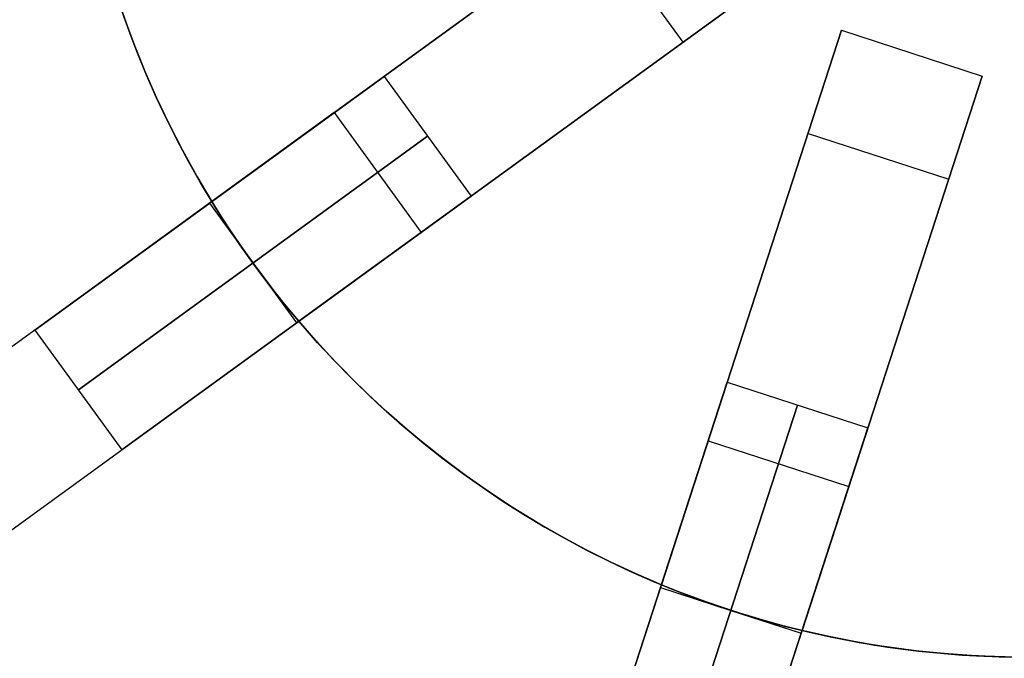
# Model space of a CAD drawing. Header units: centimetres. Extents: x 133.6 to 158.6, y -12.1 to 12.1.
# Tile 3 of 10: x 137.9 to 145.9, y -7.8 to -2.6. Entities that reach past the tile are written whole.
import ezdxf

# ---------------------------------------------------------------- set-up
doc = ezdxf.new("R2010")
doc.units = ezdxf.units.CM
doc.layers.add('Capa 04', color=7, linetype='Continuous')

msp = doc.modelspace()

# ---------------------------------------------------------------- linework, layer by layer
at = {"layer": 'Capa 04'}
for points in [[(138.3476, -0.6), (138.3673, -0.8147), (138.3932, -1.0309), (138.4256, -1.2484), (138.4644, -1.4668), (138.51, -1.6859), (138.5623, -1.9055), (138.6215, -2.1253), (138.6876, -2.3448), (138.7607, -2.5639), (138.841, -2.7821), (138.9283, -2.9993), (139.0227, -3.215), (139.1241, -3.4288), (139.2327, -3.6406), (139.3482, -3.8498), (139.4706, -4.0563)], [(138.3476, -0.6), (138.3673, -0.8147), (138.3932, -1.0309), (138.4256, -1.2484), (138.4644, -1.4668), (138.51, -1.6859), (138.5623, -1.9055), (138.6215, -2.1253), (138.6876, -2.3448), (138.7607, -2.5639), (138.841, -2.7821), (138.9283, -2.9993), (139.0227, -3.215), (139.1241, -3.4288), (139.2327, -3.6406), (139.3482, -3.8498), (139.4706, -4.0563)], [(139.4706, -4.0563), (139.3482, -3.8498), (139.2327, -3.6406), (139.1241, -3.4288), (139.0227, -3.215), (138.9283, -2.9993), (138.841, -2.7821), (138.7607, -2.5639), (138.6876, -2.3448), (138.6215, -2.1253), (138.5623, -1.9055), (138.51, -1.6859), (138.4644, -1.4668), (138.4256, -1.2484), (138.3932, -1.0309), (138.3673, -0.8147), (138.3476, -0.6)], [(139.4706, -4.0563), (139.3482, -3.8498), (139.2327, -3.6406), (139.1241, -3.4288), (139.0227, -3.215), (138.9283, -2.9993), (138.841, -2.7821), (138.7607, -2.5639), (138.6876, -2.3448), (138.6215, -2.1253), (138.5623, -1.9055), (138.51, -1.6859), (138.4644, -1.4668), (138.4256, -1.2484), (138.3932, -1.0309), (138.3673, -0.8147), (138.3476, -0.6)], [(143.2946, -1.2779), (139.4706, -4.0563)], [(139.4706, -4.0563), (143.2946, -1.2779)], [(142.5838, -1.7944), (143.2891, -2.7652)], [(142.5838, -1.7944), (143.2891, -2.7652)], [(144, -2.2488), (140.176, -5.0271)], [(140.176, -5.0271), (144, -2.2488)], [(145.9023, -7.7481), (145.7289, -7.7423), (145.554, -7.7325), (145.378, -7.7187), (145.2008, -7.7006), (145.0227, -7.6783), (144.8438, -7.6517), (144.6641, -7.6206), (144.484, -7.5851), (144.3034, -7.545), (144.1227, -7.5002), (143.9419, -7.4508), (143.7612, -7.3967), (143.5808, -7.3379), (143.4009, -7.2743), (143.2216, -7.2059), (143.0432, -7.1326), (142.8658, -7.0546), (142.6896, -6.9718), (142.5148, -6.8842), (142.3416, -6.7919), (142.1702, -6.6948), (142.0008, -6.5931), (141.8335, -6.4867), (141.6685, -6.3758), (141.5061, -6.2605), (141.3464, -6.1408), (141.1896, -6.0167), (141.0358, -5.8885), (140.8852, -5.7563), (140.738, -5.6201), (140.5943, -5.4801), (140.4543, -5.3364), (140.3181, -5.1892), (140.1858, -5.0386), (140.0576, -4.8848), (139.9336, -4.728), (139.8139, -4.5682), (139.6985, -4.4058), (139.5876, -4.2409), (139.4813, -4.0736), (139.3796, -3.9041), (139.2825, -3.7327), (139.1902, -3.5595), (139.1026, -3.3847), (139.0197, -3.2086), (138.9417, -3.0312), (138.8685, -2.8527), (138.8001, -2.6735), (138.7365, -2.4936)], [(138.7365, -2.4936), (138.8001, -2.6735), (138.8685, -2.8527), (138.9417, -3.0312), (139.0197, -3.2086), (139.1026, -3.3847), (139.1902, -3.5595), (139.2825, -3.7327), (139.3796, -3.9041), (139.4813, -4.0736), (139.5876, -4.2409), (139.6985, -4.4058), (139.8139, -4.5682), (139.9336, -4.728), (140.0576, -4.8848), (140.1858, -5.0386), (140.3181, -5.1892), (140.4543, -5.3364), (140.5943, -5.4801), (140.738, -5.6201), (140.8852, -5.7563), (141.0358, -5.8885), (141.1896, -6.0167), (141.3464, -6.1408), (141.5061, -6.2605), (141.6685, -6.3758), (141.8335, -6.4867), (142.0008, -6.5931), (142.1702, -6.6948), (142.3416, -6.7919), (142.5148, -6.8842), (142.6896, -6.9718), (142.8658, -7.0546), (143.0432, -7.1326), (143.2216, -7.2059), (143.4009, -7.2743), (143.5808, -7.3379), (143.7612, -7.3967), (143.9419, -7.4508), (144.1227, -7.5002), (144.3034, -7.545), (144.484, -7.5851), (144.6641, -7.6206), (144.8438, -7.6517), (145.0227, -7.6783), (145.2008, -7.7006), (145.378, -7.7187), (145.554, -7.7325), (145.7289, -7.7423), (145.9023, -7.7481)], [(144.5767, -2.6678), (143.116, -7.1632)], [(143.116, -7.1632), (144.5767, -2.6678)], [(144.5767, -2.6678), (145.7179, -3.0386)], [(144.5767, -2.6678), (145.7179, -3.0386)], [(144.5767, -2.6678), (145.7179, -3.0386)], [(144.5767, -2.6678), (145.7179, -3.0386)], [(144.5767, -2.6678), (145.7179, -3.0386)], [(144.5767, -2.6678), (145.7179, -3.0386)], [(140.8676, -3.0413), (138.036, -5.0985)], [(138.036, -5.0985), (140.8676, -3.0413)], [(140.8676, -3.0413), (141.5729, -4.0121)], [(140.8676, -3.0413), (141.5729, -4.0121)], [(145.7179, -3.0386), (144.2573, -7.534)], [(144.2573, -7.534), (145.7179, -3.0386)], [(140.4631, -3.3352), (135.609, -6.8619)], [(140.4631, -3.3352), (139.4706, -4.0563)], [(139.4706, -4.0563), (140.4631, -3.3352)], [(140.4631, -3.3352), (141.1684, -4.306)], [(140.4631, -3.3352), (141.1684, -4.306)], [(140.4631, -3.3352), (141.1684, -4.306)], [(144.3052, -3.5034), (145.4464, -3.8743)], [(144.3052, -3.5034), (145.4464, -3.8743)], [(141.2203, -3.5267), (138.3887, -5.584)], [(138.3887, -5.584), (141.2203, -3.5267)], [(141.5729, -4.0121), (138.7414, -6.0694)], [(138.7414, -6.0694), (141.5729, -4.0121)], [(139.4518, -4.0699), (139.4706, -4.0563)], [(139.4518, -4.0699), (139.4706, -4.0563)], [(139.4706, -4.0563), (139.4518, -4.0699)], [(139.4706, -4.0563), (139.4518, -4.0699)], [(139.4518, -4.0699), (139.8045, -4.5553)], [(139.4518, -4.0699), (139.8045, -4.5553)], [(139.4518, -4.0699), (139.8045, -4.5553)], [(139.4518, -4.0699), (139.8045, -4.5553)], [(139.4518, -4.0699), (140.1572, -5.0407)], [(139.4518, -4.0699), (140.1572, -5.0407)], [(139.4518, -4.0699), (140.1572, -5.0407)], [(139.4518, -4.0699), (140.1572, -5.0407)], [(139.4706, -4.0563), (139.5502, -4.1831), (139.6324, -4.3086), (139.7172, -4.4327), (139.8045, -4.5553)], [(139.4706, -4.0563), (139.5502, -4.1831), (139.6324, -4.3086), (139.7172, -4.4327), (139.8045, -4.5553)], [(139.8045, -4.5553), (139.7172, -4.4327), (139.6324, -4.3086), (139.5502, -4.1831), (139.4706, -4.0563)], [(139.8045, -4.5553), (139.7172, -4.4327), (139.6324, -4.3086), (139.5502, -4.1831), (139.4706, -4.0563)], [(141.1684, -4.306), (136.3143, -7.8327)], [(141.1684, -4.306), (140.176, -5.0271)], [(140.176, -5.0271), (141.1684, -4.306)], [(139.8045, -4.5553), (140.1572, -5.0407)], [(139.8045, -4.5553), (140.1572, -5.0407)], [(139.8045, -4.5553), (140.1572, -5.0407)], [(139.8045, -4.5553), (140.1572, -5.0407)], [(139.8045, -4.5553), (139.8937, -4.6757), (139.9854, -4.7945), (140.0795, -4.9117), (140.176, -5.0271)], [(139.8045, -4.5553), (139.8937, -4.6757), (139.9854, -4.7945), (140.0795, -4.9117), (140.176, -5.0271)], [(140.176, -5.0271), (140.0795, -4.9117), (139.9854, -4.7945), (139.8937, -4.6757), (139.8045, -4.5553)], [(140.176, -5.0271), (140.0795, -4.9117), (139.9854, -4.7945), (139.8937, -4.6757), (139.8045, -4.5553)], [(140.1572, -5.0407), (140.176, -5.0271)], [(140.1572, -5.0407), (140.176, -5.0271)], [(140.176, -5.0271), (140.1572, -5.0407)], [(140.176, -5.0271), (140.1572, -5.0407)], [(140.176, -5.0271), (140.3288, -5.201), (140.4868, -5.3705), (140.6499, -5.5351), (140.8178, -5.6949), (140.9903, -5.8494), (141.1672, -5.9985), (141.3482, -6.1421), (141.533, -6.28), (141.7214, -6.412), (141.913, -6.538), (142.1077, -6.6579), (142.3051, -6.7716), (142.5049, -6.8791), (142.7069, -6.9801), (142.9107, -7.0749), (143.116, -7.1632)], [(140.176, -5.0271), (140.3288, -5.201), (140.4868, -5.3705), (140.6499, -5.5351), (140.8178, -5.6949), (140.9903, -5.8494), (141.1672, -5.9985), (141.3482, -6.1421), (141.533, -6.28), (141.7214, -6.412), (141.913, -6.538), (142.1077, -6.6579), (142.3051, -6.7716), (142.5049, -6.8791), (142.7069, -6.9801), (142.9107, -7.0749), (143.116, -7.1632)], [(143.116, -7.1632), (142.9107, -7.0749), (142.7069, -6.9801), (142.5049, -6.8791), (142.3051, -6.7716), (142.1077, -6.6579), (141.913, -6.538), (141.7214, -6.412), (141.533, -6.28), (141.3482, -6.1421), (141.1672, -5.9985), (140.9903, -5.8494), (140.8178, -5.6949), (140.6499, -5.5351), (140.4868, -5.3705), (140.3288, -5.201), (140.176, -5.0271)], [(143.116, -7.1632), (142.9107, -7.0749), (142.7069, -6.9801), (142.5049, -6.8791), (142.3051, -6.7716), (142.1077, -6.6579), (141.913, -6.538), (141.7214, -6.412), (141.533, -6.28), (141.3482, -6.1421), (141.1672, -5.9985), (140.9903, -5.8494), (140.8178, -5.6949), (140.6499, -5.5351), (140.4868, -5.3705), (140.3288, -5.201), (140.176, -5.0271)], [(138.036, -5.0985), (138.7414, -6.0694)], [(138.036, -5.0985), (138.7414, -6.0694)], [(143.6496, -5.5209), (142.5681, -8.8496)], [(142.5681, -8.8496), (143.6496, -5.5209)], [(143.6496, -5.5209), (144.7909, -5.8917)], [(143.6496, -5.5209), (144.7909, -5.8917)], [(144.2203, -5.7063), (143.1387, -9.035)], [(143.1387, -9.035), (144.2203, -5.7063)], [(144.7909, -5.8917), (143.7093, -9.2204)], [(143.7093, -9.2204), (144.7909, -5.8917)], [(143.4951, -5.9965), (141.641, -11.7028)], [(143.4951, -5.9965), (143.116, -7.1632)], [(143.116, -7.1632), (143.4951, -5.9965)], [(143.4951, -5.9965), (144.6364, -6.3673)], [(143.4951, -5.9965), (144.6364, -6.3673)], [(143.4951, -5.9965), (144.6364, -6.3673)], [(144.6364, -6.3673), (142.7823, -12.0736)], [(144.6364, -6.3673), (144.2573, -7.534)], [(144.2573, -7.534), (144.6364, -6.3673)], [(143.1088, -7.1853), (143.116, -7.1632)], [(143.1088, -7.1853), (143.116, -7.1632)], [(143.116, -7.1632), (143.1088, -7.1853)], [(143.116, -7.1632), (143.1088, -7.1853)], [(143.6795, -7.3707), (143.5381, -7.3232), (143.3969, -7.2728), (143.2562, -7.2195), (143.116, -7.1632)], [(143.6795, -7.3707), (143.5381, -7.3232), (143.3969, -7.2728), (143.2562, -7.2195), (143.116, -7.1632)], [(143.116, -7.1632), (143.2562, -7.2195), (143.3969, -7.2728), (143.5381, -7.3232), (143.6795, -7.3707)], [(143.116, -7.1632), (143.2562, -7.2195), (143.3969, -7.2728), (143.5381, -7.3232), (143.6795, -7.3707)], [(143.1088, -7.1853), (143.6795, -7.3707)], [(143.1088, -7.1853), (143.6795, -7.3707)], [(143.1088, -7.1853), (143.6795, -7.3707)], [(143.1088, -7.1853), (143.6795, -7.3707)], [(143.1088, -7.1853), (144.2501, -7.5561)], [(143.1088, -7.1853), (144.2501, -7.5561)], [(143.1088, -7.1853), (144.2501, -7.5561)], [(143.1088, -7.1853), (144.2501, -7.5561)], [(143.6795, -7.3707), (144.2501, -7.5561)], [(143.6795, -7.3707), (144.2501, -7.5561)], [(143.6795, -7.3707), (144.2501, -7.5561)], [(143.6795, -7.3707), (144.2501, -7.5561)], [(144.2573, -7.534), (144.1128, -7.4977), (143.9683, -7.4583), (143.8238, -7.416), (143.6795, -7.3707)], [(144.2573, -7.534), (144.1128, -7.4977), (143.9683, -7.4583), (143.8238, -7.416), (143.6795, -7.3707)], [(143.6795, -7.3707), (143.8238, -7.416), (143.9683, -7.4583), (144.1128, -7.4977), (144.2573, -7.534)], [(143.6795, -7.3707), (143.8238, -7.416), (143.9683, -7.4583), (144.1128, -7.4977), (144.2573, -7.534)], [(144.2501, -7.5561), (144.2573, -7.534)], [(144.2501, -7.5561), (144.2573, -7.534)], [(144.2573, -7.534), (144.2501, -7.5561)], [(144.2573, -7.534), (144.2501, -7.5561)], [(144.2573, -7.534), (144.4888, -7.5861), (144.7196, -7.6307), (144.9495, -7.6679), (145.1781, -7.698), (145.4052, -7.7211), (145.6304, -7.7373), (145.8536, -7.7469), (146.0744, -7.75), (146.2951, -7.7469), (146.5183, -7.7373), (146.7435, -7.7211), (146.9706, -7.698), (147.1992, -7.6679), (147.4291, -7.6307), (147.6599, -7.5861), (147.8914, -7.534)], [(144.2573, -7.534), (144.4888, -7.5861), (144.7196, -7.6307), (144.9495, -7.6679), (145.1781, -7.698), (145.4052, -7.7211), (145.6304, -7.7373), (145.8536, -7.7469), (146.0744, -7.75), (146.2951, -7.7469), (146.5183, -7.7373), (146.7435, -7.7211), (146.9706, -7.698), (147.1992, -7.6679), (147.4291, -7.6307), (147.6599, -7.5861), (147.8914, -7.534)], [(147.8914, -7.534), (147.6599, -7.5861), (147.4291, -7.6307), (147.1992, -7.6679), (146.9706, -7.698), (146.7435, -7.7211), (146.5183, -7.7373), (146.2951, -7.7469), (146.0744, -7.75), (145.8536, -7.7469), (145.6304, -7.7373), (145.4052, -7.7211), (145.1781, -7.698), (144.9495, -7.6679), (144.7196, -7.6307), (144.4888, -7.5861), (144.2573, -7.534)], [(147.8914, -7.534), (147.6599, -7.5861), (147.4291, -7.6307), (147.1992, -7.6679), (146.9706, -7.698), (146.7435, -7.7211), (146.5183, -7.7373), (146.2951, -7.7469), (146.0744, -7.75), (145.8536, -7.7469), (145.6304, -7.7373), (145.4052, -7.7211), (145.1781, -7.698), (144.9495, -7.6679), (144.7196, -7.6307), (144.4888, -7.5861), (144.2573, -7.534)]]:
    msp.add_lwpolyline(points, dxfattribs=at)
at = {"layer": 'Capa 04', "extrusion": (-0.587785, 0.809017, -2.06973e-15)}
msp.add_lwpolyline([(-115.1766, -183.0989), (-115.1759, -183.0324), (-115.1737, -182.9652), (-115.1699, -182.8975), (-115.1645, -182.8294), (-115.1575, -182.7608), (-115.1489, -182.6919), (-115.1386, -182.6226), (-115.1266, -182.5531), (-115.1128, -182.4833), (-115.0973, -182.4134), (-115.08, -182.3435), (-115.0608, -182.2735), (-115.0399, -182.2035), (-115.0171, -182.1337), (-114.9925, -182.0641), (-114.966, -181.9947), (-114.9377, -181.9256), (-114.9075, -181.8569), (-114.8754, -181.7887), (-114.8415, -181.7211), (-114.8057, -181.654), (-114.7682, -181.5877), (-114.7288, -181.5221), (-114.6876, -181.4573), (-114.6447, -181.3935), (-114.6001, -181.3306), (-114.5537, -181.2688), (-114.5057, -181.208), (-114.4561, -181.1485), (-114.4049, -181.0902), (-114.3522, -181.0332), (-114.298, -180.9776), (-114.2423, -180.9234), (-114.1854, -180.8707), (-114.1271, -180.8195), (-114.0675, -180.7699), (-114.0068, -180.7219), (-113.945, -180.6755), (-113.8821, -180.6309), (-113.8183, -180.588), (-113.7535, -180.5468), (-113.6879, -180.5074), (-113.6216, -180.4698), (-113.5545, -180.4341), (-113.4869, -180.4002), (-113.4187, -180.3681), (-113.35, -180.3379), (-113.2809, -180.3096), (-113.2115, -180.2831), (-113.1419, -180.2585), (-113.0721, -180.2357), (-113.0021, -180.2147), (-112.9321, -180.1956), (-112.8622, -180.1783), (-112.7923, -180.1628), (-112.7225, -180.149), (-112.653, -180.137), (-112.5837, -180.1267), (-112.5148, -180.1181), (-112.4462, -180.1111), (-112.3781, -180.1057), (-112.3104, -180.1019), (-112.2432, -180.0997), (-112.1766, -180.0989)], dxfattribs=at)
at = {"layer": 'Capa 04', "extrusion": (-0.587785, 0.809017, 7.09173e-15)}
msp.add_lwpolyline([(-112.1766, -240.0989), (-112.2432, -240.0982), (-112.3104, -240.096), (-112.3781, -240.0922), (-112.4462, -240.0868), (-112.5148, -240.0798), (-112.5837, -240.0712), (-112.653, -240.0609), (-112.7225, -240.0489), (-112.7923, -240.0351), (-112.8622, -240.0196), (-112.9321, -240.0023), (-113.0021, -239.9831), (-113.0721, -239.9622), (-113.1419, -239.9394), (-113.2115, -239.9148), (-113.2809, -239.8883), (-113.35, -239.86), (-113.4187, -239.8298), (-113.4869, -239.7977), (-113.5545, -239.7638), (-113.6216, -239.728), (-113.6879, -239.6905), (-113.7535, -239.6511), (-113.8183, -239.6099), (-113.8821, -239.567), (-113.945, -239.5224), (-114.0068, -239.476), (-114.0675, -239.428), (-114.1271, -239.3784), (-114.1854, -239.3272), (-114.2423, -239.2745), (-114.298, -239.2203), (-114.3522, -239.1646), (-114.4049, -239.1077), (-114.4561, -239.0494), (-114.5057, -238.9898), (-114.5537, -238.9291), (-114.6001, -238.8673), (-114.6447, -238.8044), (-114.6876, -238.7406), (-114.7288, -238.6758), (-114.7682, -238.6102), (-114.8057, -238.5439), (-114.8415, -238.4768), (-114.8754, -238.4092), (-114.9075, -238.341), (-114.9377, -238.2723), (-114.966, -238.2032), (-114.9925, -238.1338), (-115.0171, -238.0642), (-115.0399, -237.9944), (-115.0608, -237.9244), (-115.08, -237.8544), (-115.0973, -237.7845), (-115.1128, -237.7146), (-115.1266, -237.6448), (-115.1386, -237.5753), (-115.1489, -237.506), (-115.1575, -237.4371), (-115.1645, -237.3685), (-115.1699, -237.3004), (-115.1737, -237.2327), (-115.1759, -237.1655), (-115.1766, -237.0989)], dxfattribs=at)
at = {"layer": 'Capa 04', "extrusion": (-0.587785, 0.809017, -7.7394e-15)}
msp.add_lwpolyline([(-115.1766, -183.0989), (-115.1759, -183.0324), (-115.1737, -182.9652), (-115.1699, -182.8975), (-115.1645, -182.8294), (-115.1575, -182.7608), (-115.1489, -182.6919), (-115.1386, -182.6226), (-115.1266, -182.5531), (-115.1128, -182.4833), (-115.0973, -182.4134), (-115.08, -182.3435), (-115.0608, -182.2735), (-115.0399, -182.2035), (-115.0171, -182.1337), (-114.9925, -182.0641), (-114.966, -181.9947), (-114.9377, -181.9256), (-114.9075, -181.8569), (-114.8754, -181.7887), (-114.8415, -181.7211), (-114.8057, -181.654), (-114.7682, -181.5877), (-114.7288, -181.5221), (-114.6876, -181.4573), (-114.6447, -181.3935), (-114.6001, -181.3306), (-114.5537, -181.2688), (-114.5057, -181.208), (-114.4561, -181.1485), (-114.4049, -181.0902), (-114.3522, -181.0332), (-114.298, -180.9776), (-114.2423, -180.9234), (-114.1854, -180.8707), (-114.1271, -180.8195), (-114.0675, -180.7699), (-114.0068, -180.7219), (-113.945, -180.6755), (-113.8821, -180.6309), (-113.8183, -180.588), (-113.7535, -180.5468), (-113.6879, -180.5074), (-113.6216, -180.4698), (-113.5545, -180.4341), (-113.4869, -180.4002), (-113.4187, -180.3681), (-113.35, -180.3379), (-113.2809, -180.3096), (-113.2115, -180.2831), (-113.1419, -180.2585), (-113.0721, -180.2357), (-113.0021, -180.2147), (-112.9321, -180.1956), (-112.8622, -180.1783), (-112.7923, -180.1628), (-112.7225, -180.149), (-112.653, -180.137), (-112.5837, -180.1267), (-112.5148, -180.1181), (-112.4462, -180.1111), (-112.3781, -180.1057), (-112.3104, -180.1019), (-112.2432, -180.0997), (-112.1766, -180.0989)], dxfattribs=at)
at = {"layer": 'Capa 04', "extrusion": (-0.587785, 0.809017, 7.53295e-15)}
msp.add_lwpolyline([(-112.1766, -240.0989), (-112.2432, -240.0982), (-112.3104, -240.096), (-112.3781, -240.0922), (-112.4462, -240.0868), (-112.5148, -240.0798), (-112.5837, -240.0712), (-112.653, -240.0609), (-112.7225, -240.0489), (-112.7923, -240.0351), (-112.8622, -240.0196), (-112.9321, -240.0023), (-113.0021, -239.9831), (-113.0721, -239.9622), (-113.1419, -239.9394), (-113.2115, -239.9148), (-113.2809, -239.8883), (-113.35, -239.86), (-113.4187, -239.8298), (-113.4869, -239.7977), (-113.5545, -239.7638), (-113.6216, -239.728), (-113.6879, -239.6905), (-113.7535, -239.6511), (-113.8183, -239.6099), (-113.8821, -239.567), (-113.945, -239.5224), (-114.0068, -239.476), (-114.0675, -239.428), (-114.1271, -239.3784), (-114.1854, -239.3272), (-114.2423, -239.2745), (-114.298, -239.2203), (-114.3522, -239.1646), (-114.4049, -239.1077), (-114.4561, -239.0494), (-114.5057, -238.9898), (-114.5537, -238.9291), (-114.6001, -238.8673), (-114.6447, -238.8044), (-114.6876, -238.7406), (-114.7288, -238.6758), (-114.7682, -238.6102), (-114.8057, -238.5439), (-114.8415, -238.4768), (-114.8754, -238.4092), (-114.9075, -238.341), (-114.9377, -238.2723), (-114.966, -238.2032), (-114.9925, -238.1338), (-115.0171, -238.0642), (-115.0399, -237.9944), (-115.0608, -237.9244), (-115.08, -237.8544), (-115.0973, -237.7845), (-115.1128, -237.7146), (-115.1266, -237.6448), (-115.1386, -237.5753), (-115.1489, -237.506), (-115.1575, -237.4371), (-115.1645, -237.3685), (-115.1699, -237.3004), (-115.1737, -237.2327), (-115.1759, -237.1655), (-115.1766, -237.0989)], dxfattribs=at)
at = {"layer": 'Capa 04', "extrusion": (-0.587785, 0.809017, 4.10325e-17)}
msp.add_lwpolyline([(-115.1766, -183.0989), (-115.1759, -183.0324), (-115.1737, -182.9652), (-115.1699, -182.8975), (-115.1645, -182.8294), (-115.1575, -182.7608), (-115.1489, -182.6919), (-115.1386, -182.6226), (-115.1266, -182.5531), (-115.1128, -182.4833), (-115.0973, -182.4134), (-115.08, -182.3435), (-115.0608, -182.2735), (-115.0399, -182.2035), (-115.0171, -182.1337), (-114.9925, -182.0641), (-114.966, -181.9947), (-114.9377, -181.9256), (-114.9075, -181.8569), (-114.8754, -181.7887), (-114.8415, -181.7211), (-114.8057, -181.654), (-114.7682, -181.5877), (-114.7288, -181.5221), (-114.6876, -181.4573), (-114.6447, -181.3935), (-114.6001, -181.3306), (-114.5537, -181.2688), (-114.5057, -181.208), (-114.4561, -181.1485), (-114.4049, -181.0902), (-114.3522, -181.0332), (-114.298, -180.9776), (-114.2423, -180.9234), (-114.1854, -180.8707), (-114.1271, -180.8195), (-114.0675, -180.7699), (-114.0068, -180.7219), (-113.945, -180.6755), (-113.8821, -180.6309), (-113.8183, -180.588), (-113.7535, -180.5468), (-113.6879, -180.5074), (-113.6216, -180.4698), (-113.5545, -180.4341), (-113.4869, -180.4002), (-113.4187, -180.3681), (-113.35, -180.3379), (-113.2809, -180.3096), (-113.2115, -180.2831), (-113.1419, -180.2585), (-113.0721, -180.2357), (-113.0021, -180.2147), (-112.9321, -180.1956), (-112.8622, -180.1783), (-112.7923, -180.1628), (-112.7225, -180.149), (-112.653, -180.137), (-112.5837, -180.1267), (-112.5148, -180.1181), (-112.4462, -180.1111), (-112.3781, -180.1057), (-112.3104, -180.1019), (-112.2432, -180.0997), (-112.1766, -180.0989)], dxfattribs=at)
at = {"layer": 'Capa 04', "extrusion": (-0.587785, 0.809017, 7.84789e-15)}
msp.add_lwpolyline([(-112.1766, -240.0989), (-112.2432, -240.0982), (-112.3104, -240.096), (-112.3781, -240.0922), (-112.4462, -240.0868), (-112.5148, -240.0798), (-112.5837, -240.0712), (-112.653, -240.0609), (-112.7225, -240.0489), (-112.7923, -240.0351), (-112.8622, -240.0196), (-112.9321, -240.0023), (-113.0021, -239.9831), (-113.0721, -239.9622), (-113.1419, -239.9394), (-113.2115, -239.9148), (-113.2809, -239.8883), (-113.35, -239.86), (-113.4187, -239.8298), (-113.4869, -239.7977), (-113.5545, -239.7638), (-113.6216, -239.728), (-113.6879, -239.6905), (-113.7535, -239.6511), (-113.8183, -239.6099), (-113.8821, -239.567), (-113.945, -239.5224), (-114.0068, -239.476), (-114.0675, -239.428), (-114.1271, -239.3784), (-114.1854, -239.3272), (-114.2423, -239.2745), (-114.298, -239.2203), (-114.3522, -239.1646), (-114.4049, -239.1077), (-114.4561, -239.0494), (-114.5057, -238.9898), (-114.5537, -238.9291), (-114.6001, -238.8673), (-114.6447, -238.8044), (-114.6876, -238.7406), (-114.7288, -238.6758), (-114.7682, -238.6102), (-114.8057, -238.5439), (-114.8415, -238.4768), (-114.8754, -238.4092), (-114.9075, -238.341), (-114.9377, -238.2723), (-114.966, -238.2032), (-114.9925, -238.1338), (-115.0171, -238.0642), (-115.0399, -237.9944), (-115.0608, -237.9244), (-115.08, -237.8544), (-115.0973, -237.7845), (-115.1128, -237.7146), (-115.1266, -237.6448), (-115.1386, -237.5753), (-115.1489, -237.506), (-115.1575, -237.4371), (-115.1645, -237.3685), (-115.1699, -237.3004), (-115.1737, -237.2327), (-115.1759, -237.1655), (-115.1766, -237.0989)], dxfattribs=at)
at = {"layer": 'Capa 04', "extrusion": (0.951057, -0.309017, 4.28006e-15)}
msp.add_lwpolyline([(42.1395, -183.0989), (42.1387, -183.0324), (42.1365, -182.9652), (42.1327, -182.8975), (42.1273, -182.8294), (42.1203, -182.7608), (42.1117, -182.6919), (42.1014, -182.6226), (42.0894, -182.5531), (42.0756, -182.4833), (42.0601, -182.4134), (42.0428, -182.3435), (42.0237, -182.2735), (42.0027, -182.2035), (41.9799, -182.1337), (41.9553, -182.0641), (41.9288, -181.9947), (41.9005, -181.9256), (41.8703, -181.8569), (41.8382, -181.7887), (41.8043, -181.7211), (41.7686, -181.654), (41.731, -181.5877), (41.6916, -181.5221), (41.6504, -181.4573), (41.6075, -181.3935), (41.5629, -181.3306), (41.5165, -181.2688), (41.4685, -181.208), (41.4189, -181.1485), (41.3677, -181.0902), (41.315, -181.0332), (41.2608, -180.9776), (41.2052, -180.9234), (41.1482, -180.8707), (41.0899, -180.8195), (41.0304, -180.7699), (40.9696, -180.7219), (40.9078, -180.6755), (40.8449, -180.6309), (40.7811, -180.588), (40.7163, -180.5468), (40.6507, -180.5074), (40.5844, -180.4698), (40.5173, -180.4341), (40.4497, -180.4002), (40.3815, -180.3681), (40.3128, -180.3379), (40.2437, -180.3096), (40.1744, -180.2831), (40.1047, -180.2585), (40.0349, -180.2357), (39.9649, -180.2147), (39.8949, -180.1956), (39.825, -180.1783), (39.7551, -180.1628), (39.6853, -180.149), (39.6158, -180.137), (39.5465, -180.1267), (39.4776, -180.1181), (39.409, -180.1111), (39.3409, -180.1057), (39.2732, -180.1019), (39.206, -180.0997), (39.1395, -180.0989)], dxfattribs=at)
at = {"layer": 'Capa 04', "extrusion": (0.951057, -0.309017, -2.41987e-15)}
msp.add_lwpolyline([(39.1395, -240.0989), (39.206, -240.0982), (39.2732, -240.096), (39.3409, -240.0922), (39.409, -240.0868), (39.4776, -240.0798), (39.5465, -240.0712), (39.6158, -240.0609), (39.6853, -240.0489), (39.7551, -240.0351), (39.825, -240.0196), (39.8949, -240.0023), (39.9649, -239.9831), (40.0349, -239.9622), (40.1047, -239.9394), (40.1744, -239.9148), (40.2437, -239.8883), (40.3128, -239.86), (40.3815, -239.8298), (40.4497, -239.7977), (40.5173, -239.7638), (40.5844, -239.728), (40.6507, -239.6905), (40.7163, -239.6511), (40.7811, -239.6099), (40.8449, -239.567), (40.9078, -239.5224), (40.9696, -239.476), (41.0304, -239.428), (41.0899, -239.3784), (41.1482, -239.3272), (41.2052, -239.2745), (41.2608, -239.2203), (41.315, -239.1646), (41.3677, -239.1077), (41.4189, -239.0494), (41.4685, -238.9898), (41.5165, -238.9291), (41.5629, -238.8673), (41.6075, -238.8044), (41.6504, -238.7406), (41.6916, -238.6758), (41.731, -238.6102), (41.7686, -238.5439), (41.8043, -238.4768), (41.8382, -238.4092), (41.8703, -238.341), (41.9005, -238.2723), (41.9288, -238.2032), (41.9553, -238.1338), (41.9799, -238.0642), (42.0027, -237.9944), (42.0237, -237.9244), (42.0428, -237.8544), (42.0601, -237.7845), (42.0756, -237.7146), (42.0894, -237.6448), (42.1014, -237.5753), (42.1117, -237.506), (42.1203, -237.4371), (42.1273, -237.3685), (42.1327, -237.3004), (42.1365, -237.2327), (42.1387, -237.1655), (42.1395, -237.0989)], dxfattribs=at)
at = {"layer": 'Capa 04', "extrusion": (1, 0, 0)}
for points in [[(-2.6678, -237.0989), (-2.6678, -231.2989)], [(-2.6678, -188.8989), (-2.6678, -183.0989)], [(-2.8532, -237.0989), (-2.8532, -231.2989)], [(-2.8532, -188.8989), (-2.8532, -183.0989)], [(-3.0386, -237.0989), (-3.0386, -231.2989)], [(-3.0386, -188.8989), (-3.0386, -183.0989)], [(-3.3352, -230.0989), (-3.3352, -190.0989)], [(-3.8206, -230.0989), (-3.8206, -190.0989)], [(-4.0699, -231.2989), (-4.0699, -230.0989)], [(-4.0699, -190.0989), (-4.0699, -188.8989)], [(-4.0699, -180.0989), (-4.0699, -188.8989)], [(-4.0699, -190.0989), (-4.0699, -230.0989)], [(-4.0699, -231.2989), (-4.0699, -240.0989)], [(-4.306, -230.0989), (-4.306, -190.0989)], [(-4.5553, -231.2989), (-4.5553, -230.0989)], [(-4.5553, -190.0989), (-4.5553, -188.8989)], [(-5.0407, -231.2989), (-5.0407, -230.0989)], [(-5.0407, -190.0989), (-5.0407, -188.8989)], [(-5.0407, -180.0989), (-5.0407, -188.8989)], [(-5.0407, -190.0989), (-5.0407, -230.0989)], [(-5.0407, -231.2989), (-5.0407, -240.0989)], [(-5.9965, -230.0989), (-5.9965, -190.0989)], [(-6.1819, -230.0989), (-6.1819, -190.0989)], [(-6.3673, -230.0989), (-6.3673, -190.0989)], [(-7.1853, -231.2989), (-7.1853, -230.0989)], [(-7.1853, -190.0989), (-7.1853, -188.8989)], [(-7.1853, -180.0989), (-7.1853, -188.8989)], [(-7.1853, -190.0989), (-7.1853, -230.0989)], [(-7.1853, -231.2989), (-7.1853, -240.0989)], [(-7.3707, -231.2989), (-7.3707, -230.0989)], [(-7.3707, -190.0989), (-7.3707, -188.8989)], [(-7.5561, -231.2989), (-7.5561, -230.0989)], [(-7.5561, -190.0989), (-7.5561, -188.8989)], [(-7.5561, -180.0989), (-7.5561, -188.8989)], [(-7.5561, -190.0989), (-7.5561, -230.0989)], [(-7.5561, -231.2989), (-7.5561, -240.0989)]]:
    msp.add_lwpolyline(points, dxfattribs=at)
at = {"layer": 'Capa 04', "extrusion": (0.951057, -0.309017, 3.39589e-15)}
msp.add_lwpolyline([(42.1395, -183.0989), (42.1387, -183.0324), (42.1365, -182.9652), (42.1327, -182.8975), (42.1273, -182.8294), (42.1203, -182.7608), (42.1117, -182.6919), (42.1014, -182.6226), (42.0894, -182.5531), (42.0756, -182.4833), (42.0601, -182.4134), (42.0428, -182.3435), (42.0237, -182.2735), (42.0027, -182.2035), (41.9799, -182.1337), (41.9553, -182.0641), (41.9288, -181.9947), (41.9005, -181.9256), (41.8703, -181.8569), (41.8382, -181.7887), (41.8043, -181.7211), (41.7686, -181.654), (41.731, -181.5877), (41.6916, -181.5221), (41.6504, -181.4573), (41.6075, -181.3935), (41.5629, -181.3306), (41.5165, -181.2688), (41.4685, -181.208), (41.4189, -181.1485), (41.3677, -181.0902), (41.315, -181.0332), (41.2608, -180.9776), (41.2052, -180.9234), (41.1482, -180.8707), (41.0899, -180.8195), (41.0304, -180.7699), (40.9696, -180.7219), (40.9078, -180.6755), (40.8449, -180.6309), (40.7811, -180.588), (40.7163, -180.5468), (40.6507, -180.5074), (40.5844, -180.4698), (40.5173, -180.4341), (40.4497, -180.4002), (40.3815, -180.3681), (40.3128, -180.3379), (40.2437, -180.3096), (40.1744, -180.2831), (40.1047, -180.2585), (40.0349, -180.2357), (39.9649, -180.2147), (39.8949, -180.1956), (39.825, -180.1783), (39.7551, -180.1628), (39.6853, -180.149), (39.6158, -180.137), (39.5465, -180.1267), (39.4776, -180.1181), (39.409, -180.1111), (39.3409, -180.1057), (39.2732, -180.1019), (39.206, -180.0997), (39.1395, -180.0989)], dxfattribs=at)
at = {"layer": 'Capa 04', "extrusion": (0.951057, -0.309017, -2.34222e-14)}
msp.add_lwpolyline([(39.1395, -240.0989), (39.206, -240.0982), (39.2732, -240.096), (39.3409, -240.0922), (39.409, -240.0868), (39.4776, -240.0798), (39.5465, -240.0712), (39.6158, -240.0609), (39.6853, -240.0489), (39.7551, -240.0351), (39.825, -240.0196), (39.8949, -240.0023), (39.9649, -239.9831), (40.0349, -239.9622), (40.1047, -239.9394), (40.1744, -239.9148), (40.2437, -239.8883), (40.3128, -239.86), (40.3815, -239.8298), (40.4497, -239.7977), (40.5173, -239.7638), (40.5844, -239.728), (40.6507, -239.6905), (40.7163, -239.6511), (40.7811, -239.6099), (40.8449, -239.567), (40.9078, -239.5224), (40.9696, -239.476), (41.0304, -239.428), (41.0899, -239.3784), (41.1482, -239.3272), (41.2052, -239.2745), (41.2608, -239.2203), (41.315, -239.1646), (41.3677, -239.1077), (41.4189, -239.0494), (41.4685, -238.9898), (41.5165, -238.9291), (41.5629, -238.8673), (41.6075, -238.8044), (41.6504, -238.7406), (41.6916, -238.6758), (41.731, -238.6102), (41.7686, -238.5439), (41.8043, -238.4768), (41.8382, -238.4092), (41.8703, -238.341), (41.9005, -238.2723), (41.9288, -238.2032), (41.9553, -238.1338), (41.9799, -238.0642), (42.0027, -237.9944), (42.0237, -237.9244), (42.0428, -237.8544), (42.0601, -237.7845), (42.0756, -237.7146), (42.0894, -237.6448), (42.1014, -237.5753), (42.1117, -237.506), (42.1203, -237.4371), (42.1273, -237.3685), (42.1327, -237.3004), (42.1365, -237.2327), (42.1387, -237.1655), (42.1395, -237.0989)], dxfattribs=at)
at = {"layer": 'Capa 04', "extrusion": (0.951057, -0.309017, 2.63341e-15)}
msp.add_lwpolyline([(42.1395, -183.0989), (42.1387, -183.0324), (42.1365, -182.9652), (42.1327, -182.8975), (42.1273, -182.8294), (42.1203, -182.7608), (42.1117, -182.6919), (42.1014, -182.6226), (42.0894, -182.5531), (42.0756, -182.4833), (42.0601, -182.4134), (42.0428, -182.3435), (42.0237, -182.2735), (42.0027, -182.2035), (41.9799, -182.1337), (41.9553, -182.0641), (41.9288, -181.9947), (41.9005, -181.9256), (41.8703, -181.8569), (41.8382, -181.7887), (41.8043, -181.7211), (41.7686, -181.654), (41.731, -181.5877), (41.6916, -181.5221), (41.6504, -181.4573), (41.6075, -181.3935), (41.5629, -181.3306), (41.5165, -181.2688), (41.4685, -181.208), (41.4189, -181.1485), (41.3677, -181.0902), (41.315, -181.0332), (41.2608, -180.9776), (41.2052, -180.9234), (41.1482, -180.8707), (41.0899, -180.8195), (41.0304, -180.7699), (40.9696, -180.7219), (40.9078, -180.6755), (40.8449, -180.6309), (40.7811, -180.588), (40.7163, -180.5468), (40.6507, -180.5074), (40.5844, -180.4698), (40.5173, -180.4341), (40.4497, -180.4002), (40.3815, -180.3681), (40.3128, -180.3379), (40.2437, -180.3096), (40.1744, -180.2831), (40.1047, -180.2585), (40.0349, -180.2357), (39.9649, -180.2147), (39.8949, -180.1956), (39.825, -180.1783), (39.7551, -180.1628), (39.6853, -180.149), (39.6158, -180.137), (39.5465, -180.1267), (39.4776, -180.1181), (39.409, -180.1111), (39.3409, -180.1057), (39.2732, -180.1019), (39.206, -180.0997), (39.1395, -180.0989)], dxfattribs=at)
at = {"layer": 'Capa 04', "extrusion": (0.951057, -0.309017, -1.10373e-15)}
msp.add_lwpolyline([(39.1395, -240.0989), (39.206, -240.0982), (39.2732, -240.096), (39.3409, -240.0922), (39.409, -240.0868), (39.4776, -240.0798), (39.5465, -240.0712), (39.6158, -240.0609), (39.6853, -240.0489), (39.7551, -240.0351), (39.825, -240.0196), (39.8949, -240.0023), (39.9649, -239.9831), (40.0349, -239.9622), (40.1047, -239.9394), (40.1744, -239.9148), (40.2437, -239.8883), (40.3128, -239.86), (40.3815, -239.8298), (40.4497, -239.7977), (40.5173, -239.7638), (40.5844, -239.728), (40.6507, -239.6905), (40.7163, -239.6511), (40.7811, -239.6099), (40.8449, -239.567), (40.9078, -239.5224), (40.9696, -239.476), (41.0304, -239.428), (41.0899, -239.3784), (41.1482, -239.3272), (41.2052, -239.2745), (41.2608, -239.2203), (41.315, -239.1646), (41.3677, -239.1077), (41.4189, -239.0494), (41.4685, -238.9898), (41.5165, -238.9291), (41.5629, -238.8673), (41.6075, -238.8044), (41.6504, -238.7406), (41.6916, -238.6758), (41.731, -238.6102), (41.7686, -238.5439), (41.8043, -238.4768), (41.8382, -238.4092), (41.8703, -238.341), (41.9005, -238.2723), (41.9288, -238.2032), (41.9553, -238.1338), (41.9799, -238.0642), (42.0027, -237.9944), (42.0237, -237.9244), (42.0428, -237.8544), (42.0601, -237.7845), (42.0756, -237.7146), (42.0894, -237.6448), (42.1014, -237.5753), (42.1117, -237.506), (42.1203, -237.4371), (42.1273, -237.3685), (42.1327, -237.3004), (42.1365, -237.2327), (42.1387, -237.1655), (42.1395, -237.0989)], dxfattribs=at)
at = {"layer": 'Capa 04'}
for points in [[(139.8045, -4.5553), (139.8045, -4.5553)], [(139.8045, -4.5553), (139.8045, -4.5553)], [(143.6795, -7.3707), (143.6795, -7.3707)]]:
    msp.add_lwpolyline(points, close=True, dxfattribs=at)
at = {"layer": 'Capa 04', "extrusion": (-0.587785, 0.809017, 8.42613e-15)}
msp.add_lwpolyline([(-108.6766, -180.0989), (-108.6101, -180.0997), (-108.5429, -180.1019), (-108.4752, -180.1057), (-108.4071, -180.1111), (-108.3385, -180.1181), (-108.2696, -180.1267), (-108.2003, -180.137), (-108.1308, -180.149), (-108.061, -180.1628), (-107.9911, -180.1783), (-107.9212, -180.1956), (-107.8512, -180.2147), (-107.7812, -180.2357), (-107.7114, -180.2585), (-107.6417, -180.2831), (-107.5724, -180.3096), (-107.5033, -180.3379), (-107.4346, -180.3681), (-107.3664, -180.4002), (-107.2988, -180.4341), (-107.2317, -180.4698), (-107.1654, -180.5074), (-107.0998, -180.5468), (-107.035, -180.588), (-106.9712, -180.6309), (-106.9083, -180.6755), (-106.8465, -180.7219), (-106.7857, -180.7699), (-106.7262, -180.8195), (-106.6679, -180.8707), (-106.6109, -180.9234), (-106.5553, -180.9776), (-106.5011, -181.0332), (-106.4484, -181.0902), (-106.3972, -181.1485), (-106.3476, -181.208), (-106.2996, -181.2688), (-106.2532, -181.3306), (-106.2086, -181.3935), (-106.1657, -181.4573), (-106.1245, -181.5221), (-106.0851, -181.5877), (-106.0475, -181.654), (-106.0118, -181.7211), (-105.9779, -181.7887), (-105.9458, -181.8569), (-105.9156, -181.9256), (-105.8873, -181.9947), (-105.8608, -182.0641), (-105.8362, -182.1337), (-105.8134, -182.2035), (-105.7924, -182.2735), (-105.7733, -182.3435), (-105.756, -182.4134), (-105.7405, -182.4833), (-105.7267, -182.5531), (-105.7147, -182.6226), (-105.7044, -182.6919), (-105.6958, -182.7608), (-105.6888, -182.8294), (-105.6834, -182.8975), (-105.6796, -182.9652), (-105.6774, -183.0324), (-105.6766, -183.0989)], dxfattribs=at)
msp.add_lwpolyline([(-108.6766, -180.0989), (-108.6101, -180.0997), (-108.5429, -180.1019), (-108.4752, -180.1057), (-108.4071, -180.1111), (-108.3385, -180.1181), (-108.2696, -180.1267), (-108.2003, -180.137), (-108.1308, -180.149), (-108.061, -180.1628), (-107.9911, -180.1783), (-107.9212, -180.1956), (-107.8512, -180.2147), (-107.7812, -180.2357), (-107.7114, -180.2585), (-107.6417, -180.2831), (-107.5724, -180.3096), (-107.5033, -180.3379), (-107.4346, -180.3681), (-107.3664, -180.4002), (-107.2988, -180.4341), (-107.2317, -180.4698), (-107.1654, -180.5074), (-107.0998, -180.5468), (-107.035, -180.588), (-106.9712, -180.6309), (-106.9083, -180.6755), (-106.8465, -180.7219), (-106.7857, -180.7699), (-106.7262, -180.8195), (-106.6679, -180.8707), (-106.6109, -180.9234), (-106.5553, -180.9776), (-106.5011, -181.0332), (-106.4484, -181.0902), (-106.3972, -181.1485), (-106.3476, -181.208), (-106.2996, -181.2688), (-106.2532, -181.3306), (-106.2086, -181.3935), (-106.1657, -181.4573), (-106.1245, -181.5221), (-106.0851, -181.5877), (-106.0475, -181.654), (-106.0118, -181.7211), (-105.9779, -181.7887), (-105.9458, -181.8569), (-105.9156, -181.9256), (-105.8873, -181.9947), (-105.8608, -182.0641), (-105.8362, -182.1337), (-105.8134, -182.2035), (-105.7924, -182.2735), (-105.7733, -182.3435), (-105.756, -182.4134), (-105.7405, -182.4833), (-105.7267, -182.5531), (-105.7147, -182.6226), (-105.7044, -182.6919), (-105.6958, -182.7608), (-105.6888, -182.8294), (-105.6834, -182.8975), (-105.6796, -182.9652), (-105.6774, -183.0324), (-105.6766, -183.0989)], dxfattribs=at)
at = {"layer": 'Capa 04', "extrusion": (-0.587785, 0.809017, -8.42707e-15)}
msp.add_lwpolyline([(-105.6766, -237.0989), (-105.6774, -237.1655), (-105.6796, -237.2327), (-105.6834, -237.3004), (-105.6888, -237.3685), (-105.6958, -237.4371), (-105.7044, -237.506), (-105.7147, -237.5753), (-105.7267, -237.6448), (-105.7405, -237.7146), (-105.756, -237.7845), (-105.7733, -237.8544), (-105.7924, -237.9244), (-105.8134, -237.9944), (-105.8362, -238.0642), (-105.8608, -238.1338), (-105.8873, -238.2032), (-105.9156, -238.2723), (-105.9458, -238.341), (-105.9779, -238.4092), (-106.0118, -238.4768), (-106.0475, -238.5439), (-106.0851, -238.6102), (-106.1245, -238.6758), (-106.1657, -238.7406), (-106.2086, -238.8044), (-106.2532, -238.8673), (-106.2996, -238.9291), (-106.3476, -238.9898), (-106.3972, -239.0494), (-106.4484, -239.1077), (-106.5011, -239.1646), (-106.5553, -239.2203), (-106.6109, -239.2745), (-106.6679, -239.3272), (-106.7262, -239.3784), (-106.7857, -239.428), (-106.8465, -239.476), (-106.9083, -239.5224), (-106.9712, -239.567), (-107.035, -239.6099), (-107.0998, -239.6511), (-107.1654, -239.6905), (-107.2317, -239.728), (-107.2988, -239.7638), (-107.3664, -239.7977), (-107.4346, -239.8298), (-107.5033, -239.86), (-107.5724, -239.8883), (-107.6417, -239.9148), (-107.7114, -239.9394), (-107.7812, -239.9622), (-107.8512, -239.9831), (-107.9212, -240.0023), (-107.9911, -240.0196), (-108.061, -240.0351), (-108.1308, -240.0489), (-108.2003, -240.0609), (-108.2696, -240.0712), (-108.3385, -240.0798), (-108.4071, -240.0868), (-108.4752, -240.0922), (-108.5429, -240.096), (-108.6101, -240.0982), (-108.6766, -240.0989)], dxfattribs=at)
msp.add_lwpolyline([(-105.6766, -237.0989), (-105.6774, -237.1655), (-105.6796, -237.2327), (-105.6834, -237.3004), (-105.6888, -237.3685), (-105.6958, -237.4371), (-105.7044, -237.506), (-105.7147, -237.5753), (-105.7267, -237.6448), (-105.7405, -237.7146), (-105.756, -237.7845), (-105.7733, -237.8544), (-105.7924, -237.9244), (-105.8134, -237.9944), (-105.8362, -238.0642), (-105.8608, -238.1338), (-105.8873, -238.2032), (-105.9156, -238.2723), (-105.9458, -238.341), (-105.9779, -238.4092), (-106.0118, -238.4768), (-106.0475, -238.5439), (-106.0851, -238.6102), (-106.1245, -238.6758), (-106.1657, -238.7406), (-106.2086, -238.8044), (-106.2532, -238.8673), (-106.2996, -238.9291), (-106.3476, -238.9898), (-106.3972, -239.0494), (-106.4484, -239.1077), (-106.5011, -239.1646), (-106.5553, -239.2203), (-106.6109, -239.2745), (-106.6679, -239.3272), (-106.7262, -239.3784), (-106.7857, -239.428), (-106.8465, -239.476), (-106.9083, -239.5224), (-106.9712, -239.567), (-107.035, -239.6099), (-107.0998, -239.6511), (-107.1654, -239.6905), (-107.2317, -239.728), (-107.2988, -239.7638), (-107.3664, -239.7977), (-107.4346, -239.8298), (-107.5033, -239.86), (-107.5724, -239.8883), (-107.6417, -239.9148), (-107.7114, -239.9394), (-107.7812, -239.9622), (-107.8512, -239.9831), (-107.9212, -240.0023), (-107.9911, -240.0196), (-108.061, -240.0351), (-108.1308, -240.0489), (-108.2003, -240.0609), (-108.2696, -240.0712), (-108.3385, -240.0798), (-108.4071, -240.0868), (-108.4752, -240.0922), (-108.5429, -240.096), (-108.6101, -240.0982), (-108.6766, -240.0989)], dxfattribs=at)
at = {"layer": 'Capa 04', "extrusion": (-0.587785, 0.809017, 9.00438e-15)}
msp.add_lwpolyline([(-108.6766, -180.0989), (-108.6101, -180.0997), (-108.5429, -180.1019), (-108.4752, -180.1057), (-108.4071, -180.1111), (-108.3385, -180.1181), (-108.2696, -180.1267), (-108.2003, -180.137), (-108.1308, -180.149), (-108.061, -180.1628), (-107.9911, -180.1783), (-107.9212, -180.1956), (-107.8512, -180.2147), (-107.7812, -180.2357), (-107.7114, -180.2585), (-107.6417, -180.2831), (-107.5724, -180.3096), (-107.5033, -180.3379), (-107.4346, -180.3681), (-107.3664, -180.4002), (-107.2988, -180.4341), (-107.2317, -180.4698), (-107.1654, -180.5074), (-107.0998, -180.5468), (-107.035, -180.588), (-106.9712, -180.6309), (-106.9083, -180.6755), (-106.8465, -180.7219), (-106.7857, -180.7699), (-106.7262, -180.8195), (-106.6679, -180.8707), (-106.6109, -180.9234), (-106.5553, -180.9776), (-106.5011, -181.0332), (-106.4484, -181.0902), (-106.3972, -181.1485), (-106.3476, -181.208), (-106.2996, -181.2688), (-106.2532, -181.3306), (-106.2086, -181.3935), (-106.1657, -181.4573), (-106.1245, -181.5221), (-106.0851, -181.5877), (-106.0475, -181.654), (-106.0118, -181.7211), (-105.9779, -181.7887), (-105.9458, -181.8569), (-105.9156, -181.9256), (-105.8873, -181.9947), (-105.8608, -182.0641), (-105.8362, -182.1337), (-105.8134, -182.2035), (-105.7924, -182.2735), (-105.7733, -182.3435), (-105.756, -182.4134), (-105.7405, -182.4833), (-105.7267, -182.5531), (-105.7147, -182.6226), (-105.7044, -182.6919), (-105.6958, -182.7608), (-105.6888, -182.8294), (-105.6834, -182.8975), (-105.6796, -182.9652), (-105.6774, -183.0324), (-105.6766, -183.0989)], dxfattribs=at)
at = {"layer": 'Capa 04', "extrusion": (-0.587785, 0.809017, -8.98107e-15)}
msp.add_lwpolyline([(-105.6766, -237.0989), (-105.6774, -237.1655), (-105.6796, -237.2327), (-105.6834, -237.3004), (-105.6888, -237.3685), (-105.6958, -237.4371), (-105.7044, -237.506), (-105.7147, -237.5753), (-105.7267, -237.6448), (-105.7405, -237.7146), (-105.756, -237.7845), (-105.7733, -237.8544), (-105.7924, -237.9244), (-105.8134, -237.9944), (-105.8362, -238.0642), (-105.8608, -238.1338), (-105.8873, -238.2032), (-105.9156, -238.2723), (-105.9458, -238.341), (-105.9779, -238.4092), (-106.0118, -238.4768), (-106.0475, -238.5439), (-106.0851, -238.6102), (-106.1245, -238.6758), (-106.1657, -238.7406), (-106.2086, -238.8044), (-106.2532, -238.8673), (-106.2996, -238.9291), (-106.3476, -238.9898), (-106.3972, -239.0494), (-106.4484, -239.1077), (-106.5011, -239.1646), (-106.5553, -239.2203), (-106.6109, -239.2745), (-106.6679, -239.3272), (-106.7262, -239.3784), (-106.7857, -239.428), (-106.8465, -239.476), (-106.9083, -239.5224), (-106.9712, -239.567), (-107.035, -239.6099), (-107.0998, -239.6511), (-107.1654, -239.6905), (-107.2317, -239.728), (-107.2988, -239.7638), (-107.3664, -239.7977), (-107.4346, -239.8298), (-107.5033, -239.86), (-107.5724, -239.8883), (-107.6417, -239.9148), (-107.7114, -239.9394), (-107.7812, -239.9622), (-107.8512, -239.9831), (-107.9212, -240.0023), (-107.9911, -240.0196), (-108.061, -240.0351), (-108.1308, -240.0489), (-108.2003, -240.0609), (-108.2696, -240.0712), (-108.3385, -240.0798), (-108.4071, -240.0868), (-108.4752, -240.0922), (-108.5429, -240.096), (-108.6101, -240.0982), (-108.6766, -240.0989)], dxfattribs=at)
at = {"layer": 'Capa 04', "extrusion": (-0.012635, -0.04409, 0.998948)}
msp.add_lwpolyline([(140.1506, 21.8525), (140.1506, 21.8525)], close=True, dxfattribs=at)

doc.saveas('drawing.dxf')
